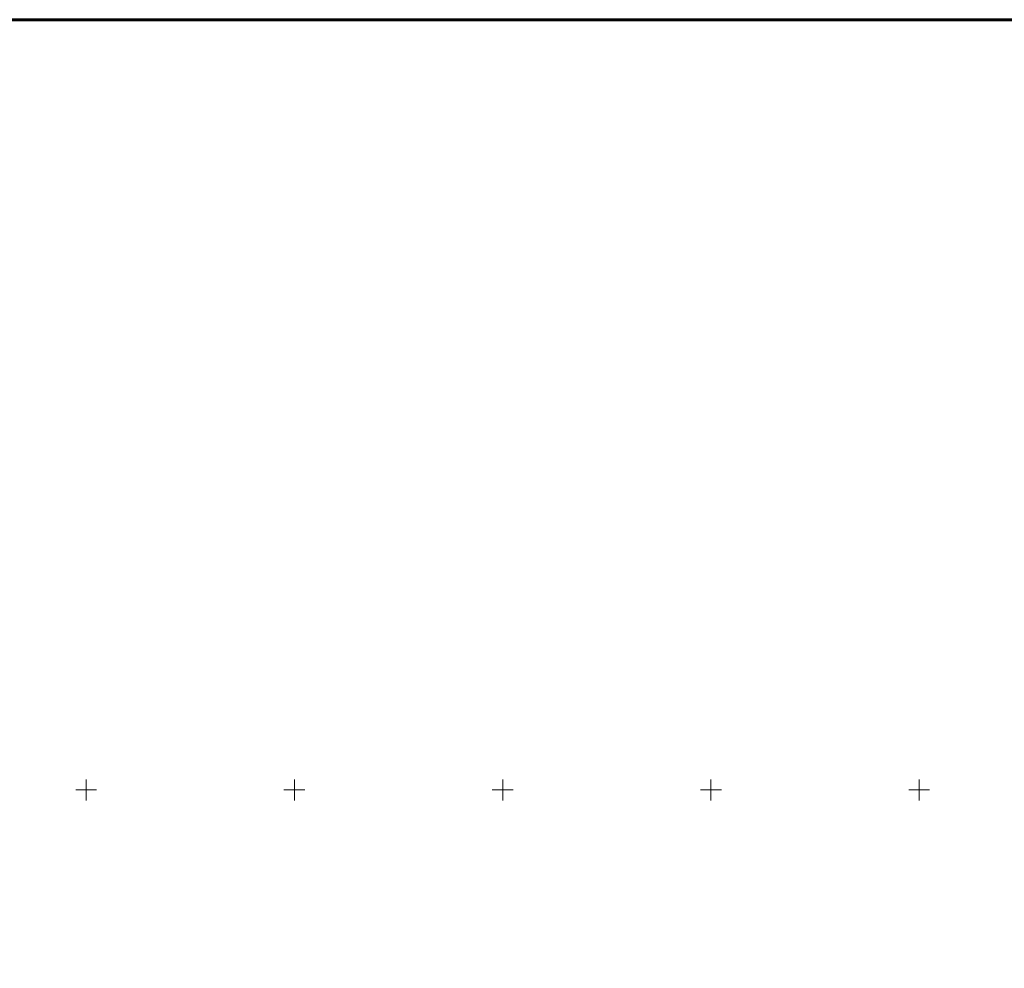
# Model space of a CAD drawing. Header units: metres. Extents: x 6538042 to 13082743, y 6022817 to 12049805.
# Tile 91 of 92: x 6539384 to 6539620, y 6025407 to 6025635. Entities that reach past the tile are written whole.
import ezdxf

# ---------------------------------------------------------------- set-up
doc = ezdxf.new("R2010")
doc.units = ezdxf.units.M
doc.header["$MEASUREMENT"] = 0
doc.layers.add('d-ciepłociag', color=6, linetype='CONTINUOUS', lineweight=60)
doc.layers.add('siatka', color=7, linetype='CONTINUOUS', lineweight=18)

msp = doc.modelspace()

# ---------------------------------------------------------------- linework, layer by layer
at = {"layer": 'd-ciepłociag', "color": 1, "linetype": 'Continuous'}
msp.add_lwpolyline([(6538042.23156, 6025634.92527), (6539856.82783, 6025634.92527), (6539856.82783, 6022817.20176), (6538042.23156, 6022817.20176)], close=True, dxfattribs=at)
at = {"layer": 'siatka', "color": 7, "linetype": 'Continuous', "lineweight": 13, "flags": 128}
for points in [[(6539400, 6025447.5), (6539400, 6025452.5)], [(6539450, 6025447.5), (6539450, 6025452.5)], [(6539500, 6025447.5), (6539500, 6025452.5)], [(6539550, 6025447.5), (6539550, 6025452.5)], [(6539600, 6025447.5), (6539600, 6025452.5)], [(6539397.5, 6025450), (6539402.5, 6025450)], [(6539447.5, 6025450), (6539452.5, 6025450)], [(6539497.5, 6025450), (6539502.5, 6025450)], [(6539547.5, 6025450), (6539552.5, 6025450)], [(6539597.5, 6025450), (6539602.5, 6025450)]]:
    msp.add_lwpolyline(points, dxfattribs=at)

doc.saveas('drawing.dxf')
